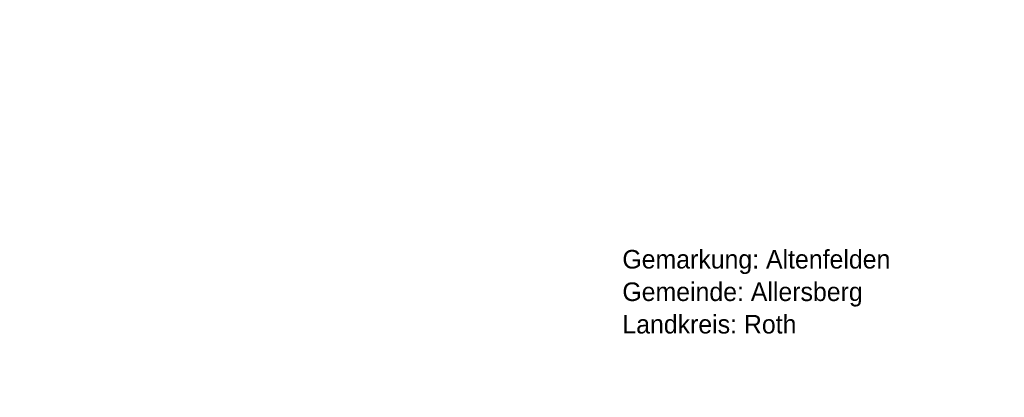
# Model space of a CAD drawing. Extents: x 0 to 1135, y 0 to 594.
# Tile 21 of 153: x 333 to 519, y 118 to 189. Entities that reach past the tile are written whole.
import ezdxf

# ---------------------------------------------------------------- set-up
doc = ezdxf.new("R2010")
doc.units = 0
doc.header["$LTSCALE"] = 2
doc.header["$MEASUREMENT"] = 0
doc.linetypes.add('AUSGEZOGEN', pattern=[0])
doc.layers.add('BOESCHG', color=8, linetype='AUSGEZOGEN')
doc.layers.add('SCHRIFT', color=8, linetype='AUSGEZOGEN')
doc.styles.add('UNIR-H', font='unir_h.shx', dxfattribs={"width": 0.8})

msp = doc.modelspace()

# ---------------------------------------------------------------- linework, layer by layer
at = {"layer": 'BOESCHG'}
msp.add_lwpolyline([(572.21, 351.81, 0.000002), (566.96, 351.8, 0.000356)], format="xyb", dxfattribs=at)
msp.add_lwpolyline([(572.21, 351.81, 0.000002), (566.96, 351.8, 0.000356)], format="xyb", dxfattribs=at)

# ---------------------------------------------------------------- texts
at = {"layer": 'SCHRIFT', "style": 'UNIR-H'}
for s, p in [('Gemarkung: Altenfelden', (446.71, 142.33)), ('Gemarkung: Altenfelden', (446.71, 142.33)), ('Gemeinde: Allersberg', (446.71, 136.2)), ('Gemeinde: Allersberg', (446.71, 136.2)), ('Landkreis: Roth', (446.71, 130.08)), ('Landkreis: Roth', (446.71, 130.08))]:
    msp.add_text(s, height=3.5, dxfattribs=at).set_placement(p)

doc.saveas('drawing.dxf')
